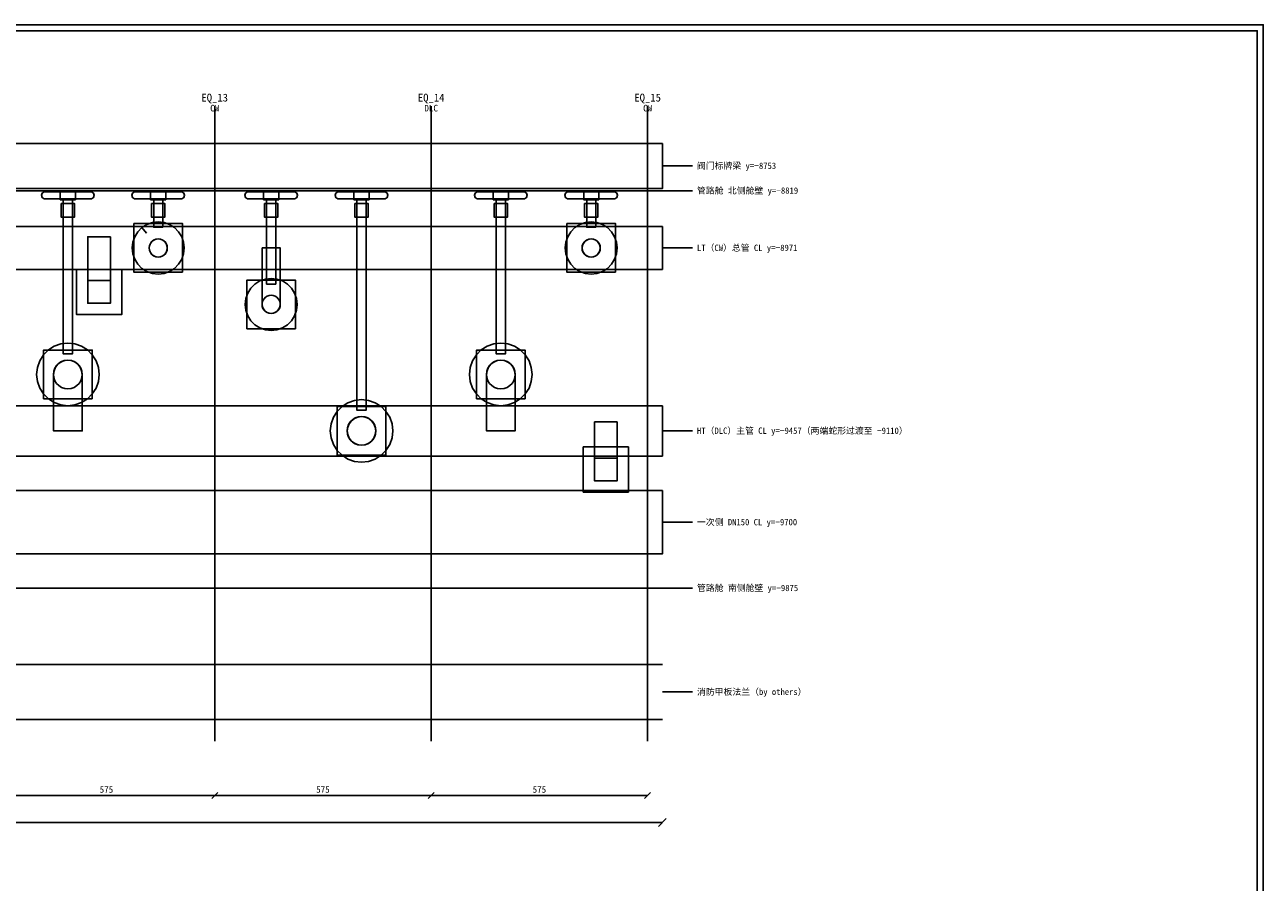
# Model space of a CAD drawing. Header units: metres. Extents: x 8 to 833, y 8 to 586.
# Tile 4 of 4: x 422 to 833, y 301 to 586. Entities that reach past the tile are written whole.
import ezdxf
from ezdxf.enums import TextEntityAlignment as Align

# ---------------------------------------------------------------- set-up
doc = ezdxf.new("R2010")
doc.units = ezdxf.units.M
for name, color, linetype in [('CL', 1, 'Continuous'), ('DECK-QC', 3, 'Continuous'), ('DIM', 7, 'Continuous'), ('FLANGE', 30, 'Continuous'), ('FRAME', 7, 'Continuous'), ('GRID', 252, 'Continuous'), ('PIPE-HT', 6, 'Continuous'), ('PIPE-LT', 4, 'Continuous'), ('STEEL', 9, 'Continuous'), ('SUPPORT', 8, 'Continuous'), ('TEXT', 7, 'Continuous'), ('VALVE', 2, 'Continuous')]:
    doc.layers.add(name, color=color, linetype=linetype)
doc.styles.add('CN', font='simsun.ttc')

msp = doc.modelspace()

# ---------------------------------------------------------------- linework, layer by layer
at = {"layer": 'CL'}
for points in [[(484.88, 348), (484.88, 559)], [(556.75, 348), (556.75, 559)], [(628.62, 348), (628.62, 559)]]:
    msp.add_lwpolyline(points, dxfattribs=at)
at = {"layer": 'DECK-QC'}
for points in [[(458.33, 515.6), (459.36, 517.24), (460.73, 518.61), (462.37, 519.64), (464.2, 520.28), (466.12, 520.5), (468.05, 520.28), (469.88, 519.64), (471.52, 518.61), (472.89, 517.24), (473.92, 515.6), (474.56, 513.78), (474.78, 511.85), (474.56, 509.93), (473.92, 508.1), (472.89, 506.46), (471.52, 505.09), (469.88, 504.06), (468.05, 503.42), (466.12, 503.2), (464.2, 503.42), (462.37, 504.06), (460.73, 505.09), (459.36, 506.46), (458.33, 508.1), (457.69, 509.93), (457.48, 511.85), (457.69, 513.78), (458.33, 515.6)], [(462.21, 516.76), (462.21, 516.76), (460.73, 518.61), (462.21, 516.76)], [(602.08, 515.6), (603.11, 517.24), (604.48, 518.61), (606.12, 519.64), (607.95, 520.28), (609.88, 520.5), (611.8, 520.28), (613.63, 519.64), (615.27, 518.61), (616.64, 517.24), (617.67, 515.6), (618.31, 513.78), (618.52, 511.85), (618.31, 509.93), (617.67, 508.1), (616.64, 506.46), (615.27, 505.09), (613.63, 504.06), (611.8, 503.42), (609.88, 503.2), (607.95, 503.42), (606.12, 504.06), (604.48, 505.09), (603.11, 506.46), (602.08, 508.1), (601.44, 509.93), (601.23, 511.85), (601.44, 513.78), (602.08, 515.6)], [(463.76, 513.74), (463.4, 513.16), (463.18, 512.52), (463.1, 511.85), (463.18, 511.18), (463.4, 510.54), (463.76, 509.96), (464.24, 509.49), (464.81, 509.13), (465.45, 508.9), (466.12, 508.83), (466.8, 508.9), (467.44, 509.13), (468.01, 509.49), (468.49, 509.96), (468.85, 510.54), (469.07, 511.18), (469.15, 511.85), (469.07, 512.52), (468.85, 513.16), (468.49, 513.74), (468.01, 514.22), (467.44, 514.58), (466.8, 514.8), (466.12, 514.88), (465.45, 514.8), (464.81, 514.58), (464.24, 514.22), (463.76, 513.74)], [(607.51, 513.74), (607.15, 513.16), (606.93, 512.52), (606.85, 511.85), (606.93, 511.18), (607.15, 510.54), (607.51, 509.96), (607.99, 509.49), (608.56, 509.13), (609.2, 508.9), (609.88, 508.83), (610.55, 508.9), (611.19, 509.13), (611.76, 509.49), (612.24, 509.96), (612.6, 510.54), (612.82, 511.18), (612.9, 511.85), (612.82, 512.52), (612.6, 513.16), (612.24, 513.74), (611.76, 514.22), (611.19, 514.58), (610.55, 514.8), (609.88, 514.88), (609.2, 514.8), (608.56, 514.58), (607.99, 514.22), (607.51, 513.74)], [(495.83, 496.85), (496.86, 498.49), (498.23, 499.86), (499.87, 500.89), (501.7, 501.53), (503.62, 501.75), (505.55, 501.53), (507.38, 500.89), (509.02, 499.86), (510.39, 498.49), (511.42, 496.85), (512.06, 495.03), (512.27, 493.1), (512.06, 491.18), (511.42, 489.35), (510.39, 487.71), (509.02, 486.34), (507.38, 485.31), (505.55, 484.67), (503.62, 484.45), (501.7, 484.67), (499.87, 485.31), (498.23, 486.34), (496.86, 487.71), (495.83, 489.35), (495.19, 491.18), (494.98, 493.1), (495.19, 495.03), (495.83, 496.85)], [(501.26, 494.99), (500.9, 494.41), (500.68, 493.77), (500.6, 493.1), (500.68, 492.43), (500.9, 491.79), (501.26, 491.21), (501.74, 490.74), (502.31, 490.38), (502.95, 490.15), (503.62, 490.08), (504.3, 490.15), (504.94, 490.38), (505.51, 490.74), (505.99, 491.21), (506.35, 491.79), (506.57, 492.43), (506.65, 493.1), (506.57, 493.77), (506.35, 494.41), (505.99, 494.99), (505.51, 495.47), (504.94, 495.83), (504.3, 496.05), (503.62, 496.13), (502.95, 496.05), (502.31, 495.83), (501.74, 495.47), (501.26, 494.99)], [(426, 472.16), (426.77, 474.36), (428, 476.33), (429.65, 477.97), (431.62, 479.21), (433.81, 479.98), (436.12, 480.24), (438.44, 479.98), (440.63, 479.21), (442.6, 477.97), (444.25, 476.33), (445.48, 474.36), (446.25, 472.16), (446.51, 469.85), (446.25, 467.54), (445.48, 465.34), (444.25, 463.37), (442.6, 461.73), (440.63, 460.49), (438.44, 459.72), (436.12, 459.46), (433.81, 459.72), (431.62, 460.49), (429.65, 461.73), (428, 463.37), (426.77, 465.34), (426, 467.54), (425.74, 469.85), (426, 472.16)], [(569.75, 472.16), (570.52, 474.36), (571.75, 476.33), (573.4, 477.97), (575.37, 479.21), (577.56, 479.98), (579.88, 480.24), (582.19, 479.98), (584.38, 479.21), (586.35, 477.97), (588, 476.33), (589.23, 474.36), (590, 472.16), (590.26, 469.85), (590, 467.54), (589.23, 465.34), (588, 463.37), (586.35, 461.73), (584.38, 460.49), (582.19, 459.72), (579.88, 459.46), (577.56, 459.72), (575.37, 460.49), (573.4, 461.73), (571.75, 463.37), (570.52, 465.34), (569.75, 467.54), (569.49, 469.85), (569.75, 472.16)], [(432.4, 472.82), (431.83, 471.92), (431.48, 470.91), (431.36, 469.85), (431.48, 468.79), (431.83, 467.78), (432.4, 466.88), (433.16, 466.13), (434.06, 465.56), (435.07, 465.21), (436.12, 465.09), (437.18, 465.21), (438.19, 465.56), (439.09, 466.13), (439.85, 466.88), (440.42, 467.78), (440.77, 468.79), (440.89, 469.85), (440.77, 470.91), (440.42, 471.92), (439.85, 472.82), (439.09, 473.57), (438.19, 474.14), (437.18, 474.49), (436.12, 474.61), (435.07, 474.49), (434.06, 474.14), (433.16, 473.57), (432.4, 472.82)], [(576.15, 472.82), (575.58, 471.92), (575.23, 470.91), (575.11, 469.85), (575.23, 468.79), (575.58, 467.78), (576.15, 466.88), (576.91, 466.13), (577.81, 465.56), (578.82, 465.21), (579.88, 465.09), (580.93, 465.21), (581.94, 465.56), (582.84, 466.13), (583.6, 466.88), (584.17, 467.78), (584.52, 468.79), (584.64, 469.85), (584.52, 470.91), (584.17, 471.92), (583.6, 472.82), (582.84, 473.57), (581.94, 474.14), (580.93, 474.49), (579.88, 474.61), (578.82, 474.49), (577.81, 474.14), (576.91, 473.57), (576.15, 472.82)], [(523.5, 453.41), (524.27, 455.61), (525.5, 457.58), (527.15, 459.22), (529.12, 460.46), (531.31, 461.23), (533.62, 461.49), (535.94, 461.23), (538.13, 460.46), (540.1, 459.22), (541.75, 457.58), (542.98, 455.61), (543.75, 453.41), (544.01, 451.1), (543.75, 448.79), (542.98, 446.59), (541.75, 444.62), (540.1, 442.98), (538.13, 441.74), (535.94, 440.97), (533.62, 440.71), (531.31, 440.97), (529.12, 441.74), (527.15, 442.98), (525.5, 444.62), (524.27, 446.59), (523.5, 448.79), (523.24, 451.1), (523.5, 453.41)], [(529.9, 454.07), (529.33, 453.17), (528.98, 452.16), (528.86, 451.1), (528.98, 450.04), (529.33, 449.03), (529.9, 448.13), (530.66, 447.38), (531.56, 446.81), (532.57, 446.46), (533.62, 446.34), (534.68, 446.46), (535.69, 446.81), (536.59, 447.38), (537.35, 448.13), (537.92, 449.03), (538.27, 450.04), (538.39, 451.1), (538.27, 452.16), (537.92, 453.17), (537.35, 454.07), (536.59, 454.82), (535.69, 455.39), (534.68, 455.74), (533.62, 455.86), (532.57, 455.74), (531.56, 455.39), (530.66, 454.82), (529.9, 454.07)]]:
    msp.add_lwpolyline(points, close=True, dxfattribs=at)
at = {"layer": 'DIM'}
for points in [[(633.5, 539.12), (643.5, 539.12)], [(633.5, 530.88), (643.5, 530.88)], [(633.5, 511.88), (643.5, 511.88)], [(633.5, 451.12), (643.5, 451.12)], [(633.5, 420.75), (643.5, 420.75)], [(633.5, 398.88), (643.5, 398.88)], [(633.5, 364.38), (643.5, 364.38)], [(413, 330), (484.88, 330)], [(483.88, 329), (485.88, 331)], [(483.88, 329), (485.88, 331)], [(484.88, 330), (556.75, 330)], [(555.75, 329), (557.75, 331)], [(555.75, 329), (557.75, 331)], [(556.75, 330), (628.62, 330)], [(627.62, 329), (629.62, 331)], [(46, 321), (633.5, 321)], [(632.2, 319.7), (634.8, 322.3)]]:
    msp.add_lwpolyline(points, dxfattribs=at)
at = {"layer": 'FLANGE'}
for points in [[(437.62, 527.85), (437.62, 476.69), (434.62, 476.69), (434.62, 527.85), (437.62, 527.85)], [(467.62, 527.85), (467.62, 518.72), (464.62, 518.72), (464.62, 527.85), (467.62, 527.85)], [(505.13, 527.85), (505.13, 499.84), (502.13, 499.84), (502.13, 527.85), (505.13, 527.85)], [(535.12, 527.85), (535.12, 457.94), (532.12, 457.94), (532.12, 527.85), (535.12, 527.85)], [(581.38, 527.85), (581.38, 476.69), (578.38, 476.69), (578.38, 527.85), (581.38, 527.85)], [(611.38, 527.85), (611.38, 518.72), (608.38, 518.72), (608.38, 527.85), (611.38, 527.85)]]:
    msp.add_lwpolyline(points, close=True, dxfattribs=at)
at = {"layer": 'FRAME'}
for points in [[(8, 8), (833, 8), (833, 586), (8, 586)], [(10, 10), (831, 10), (831, 584), (10, 584)]]:
    msp.add_lwpolyline(points, close=True, dxfattribs=at)
at = {"layer": 'GRID'}
for points in [[(46, 530.88), (633.5, 530.88)], [(46, 398.88), (633.5, 398.88)], [(46, 373.5), (633.5, 373.5)], [(46, 355.25), (633.5, 355.25)]]:
    msp.add_lwpolyline(points, dxfattribs=at)
at = {"layer": 'PIPE-HT'}
for points in [[(431.38, 469.85), (431.54, 471.08), (432.01, 472.22), (432.77, 473.21), (433.75, 473.96), (434.9, 474.44), (436.12, 474.6), (437.35, 474.44), (438.5, 473.96), (439.48, 473.21), (440.24, 472.22), (440.71, 471.08), (440.88, 469.85), (440.88, 451.1), (431.38, 451.1), (431.38, 469.85)], [(575.12, 469.85), (575.29, 471.08), (575.76, 472.22), (576.52, 473.21), (577.5, 473.96), (578.65, 474.44), (579.88, 474.6), (581.1, 474.44), (582.25, 473.96), (583.23, 473.21), (583.99, 472.22), (584.46, 471.08), (584.62, 469.85), (584.62, 451.1), (575.12, 451.1), (575.12, 469.85)], [(633.5, 459.46), (633.5, 442.74), (46, 442.74), (46, 459.46), (633.5, 459.46)], [(633.5, 459.46), (633.5, 442.74), (46, 442.74), (46, 459.46), (633.5, 459.46)], [(536.98, 447.74), (536, 446.99), (534.85, 446.51), (533.62, 446.35), (532.4, 446.51), (531.25, 446.99), (530.27, 447.74), (529.51, 448.72), (529.04, 449.87), (528.88, 451.1), (529.04, 452.33), (529.51, 453.47), (530.27, 454.46), (531.25, 455.21), (532.4, 455.69), (533.62, 455.85), (534.85, 455.69), (536, 455.21), (536.98, 454.46), (537.74, 453.47), (538.21, 452.33), (538.38, 451.1), (538.21, 449.87), (537.74, 448.72), (536.98, 447.74)], [(633.5, 431.27), (633.5, 410.23), (46, 410.23), (46, 431.27), (633.5, 431.27)], [(633.5, 431.27), (633.5, 410.23), (46, 410.23), (46, 431.27), (633.5, 431.27)]]:
    msp.add_lwpolyline(points, close=True, dxfattribs=at)
at = {"layer": 'PIPE-LT'}
for points in [[(633.5, 518.97), (633.5, 504.72), (46, 504.72), (46, 518.97), (633.5, 518.97)], [(633.5, 518.97), (633.5, 504.72), (46, 504.72), (46, 518.97), (633.5, 518.97)], [(468.25, 509.73), (467.62, 509.25), (466.9, 508.95), (466.12, 508.85), (465.35, 508.95), (464.62, 509.25), (464, 509.73), (463.53, 510.35), (463.23, 511.07), (463.12, 511.85), (463.23, 512.63), (463.53, 513.35), (464, 513.97), (464.62, 514.45), (465.35, 514.75), (466.12, 514.85), (466.9, 514.75), (467.62, 514.45), (468.25, 513.97), (468.72, 513.35), (469.02, 512.63), (469.12, 511.85), (469.02, 511.07), (468.72, 510.35), (468.25, 509.73)], [(612, 509.73), (611.38, 509.25), (610.65, 508.95), (609.88, 508.85), (609.1, 508.95), (608.38, 509.25), (607.75, 509.73), (607.28, 510.35), (606.98, 511.07), (606.88, 511.85), (606.98, 512.63), (607.28, 513.35), (607.75, 513.97), (608.38, 514.45), (609.1, 514.75), (609.88, 514.85), (610.65, 514.75), (611.38, 514.45), (612, 513.97), (612.47, 513.35), (612.77, 512.63), (612.88, 511.85), (612.77, 511.07), (612.47, 510.35), (612, 509.73)], [(500.62, 511.85), (506.62, 511.85), (506.62, 493.1), (506.52, 492.32), (506.22, 491.6), (505.75, 490.98), (505.12, 490.5), (504.4, 490.2), (503.62, 490.1), (502.85, 490.2), (502.12, 490.5), (501.5, 490.98), (501.03, 491.6), (500.73, 492.32), (500.62, 493.24), (500.62, 511.85)]]:
    msp.add_lwpolyline(points, close=True, dxfattribs=at)
at = {"layer": 'STEEL'}
for points in [[(633.5, 546.6), (633.5, 531.6), (46, 531.6), (46, 546.6), (633.5, 546.6)], [(433.88, 526.6), (438.38, 526.6), (438.38, 522.1), (433.88, 522.1), (433.88, 526.6)], [(463.88, 526.6), (468.37, 526.6), (468.37, 522.1), (463.88, 522.1), (463.88, 526.6)], [(501.38, 526.6), (505.88, 526.6), (505.88, 522.1), (501.38, 522.1), (501.38, 526.6)], [(531.38, 526.6), (535.88, 526.6), (535.88, 522.1), (531.38, 522.1), (531.38, 526.6)], [(577.62, 526.6), (582.12, 526.6), (582.12, 522.1), (577.62, 522.1), (577.62, 526.6)], [(607.62, 526.6), (612.12, 526.6), (612.12, 522.1), (607.62, 522.1), (607.62, 526.6)]]:
    msp.add_lwpolyline(points, close=True, dxfattribs=at)
at = {"layer": 'SUPPORT'}
for points in [[(450.25, 515.6), (450.25, 493.5), (442.75, 493.5), (442.75, 515.6), (450.25, 515.6)], [(450.25, 515.6), (450.25, 493.5), (442.75, 493.5), (442.75, 515.6), (450.25, 515.6)], [(454, 504.75), (454, 489.75), (439, 489.75), (439, 504.75), (454, 504.75)], [(450.25, 501), (450.25, 493.5), (442.75, 493.5), (442.75, 501), (450.25, 501)], [(618.5, 454.1), (618.5, 434.5), (611, 434.5), (611, 454.1), (618.5, 454.1)], [(618.5, 454.1), (618.5, 434.5), (611, 434.5), (611, 454.1), (618.5, 454.1)], [(622.25, 445.75), (622.25, 430.75), (607.25, 430.75), (607.25, 445.75), (622.25, 445.75)], [(618.5, 442), (618.5, 434.5), (611, 434.5), (611, 442), (618.5, 442)]]:
    msp.add_lwpolyline(points, close=True, dxfattribs=at)
at = {"layer": 'VALVE'}
for points in [[(428.24, 528.16), (427.61, 528.62), (427.38, 529.35), (427.61, 530.09), (428.24, 530.54), (444.01, 530.54), (444.64, 530.09), (444.88, 529.35), (444.64, 528.62), (444.01, 528.16), (428.24, 528.16)], [(438.62, 530.85), (438.62, 527.85), (433.62, 527.85), (433.62, 530.85), (438.62, 530.85)], [(458.24, 528.16), (457.61, 528.62), (457.37, 529.35), (457.61, 530.09), (458.24, 530.54), (474.01, 530.54), (474.64, 530.09), (474.88, 529.35), (474.64, 528.62), (474.01, 528.16), (458.24, 528.16)], [(468.63, 530.85), (468.63, 527.85), (463.62, 527.85), (463.62, 530.85), (468.63, 530.85)], [(495.74, 528.16), (495.11, 528.62), (494.88, 529.35), (495.11, 530.09), (495.74, 530.54), (511.51, 530.54), (512.14, 530.09), (512.38, 529.35), (512.14, 528.62), (511.51, 528.16), (495.74, 528.16)], [(506.12, 530.85), (506.12, 527.85), (501.12, 527.85), (501.12, 530.85), (506.12, 530.85)], [(525.74, 528.16), (525.11, 528.62), (524.88, 529.35), (525.11, 530.09), (525.74, 530.54), (541.51, 530.54), (542.14, 530.09), (542.38, 529.35), (542.14, 528.62), (541.51, 528.16), (525.74, 528.16)], [(536.12, 530.85), (536.12, 527.85), (531.12, 527.85), (531.12, 530.85), (536.12, 530.85)], [(571.99, 528.16), (571.36, 528.62), (571.12, 529.35), (571.36, 530.09), (571.99, 530.54), (587.76, 530.54), (588.39, 530.09), (588.62, 529.35), (588.39, 528.62), (587.76, 528.16), (571.99, 528.16)], [(582.38, 530.85), (582.38, 527.85), (577.38, 527.85), (577.38, 530.85), (582.38, 530.85)], [(601.99, 528.16), (601.36, 528.62), (601.12, 529.35), (601.36, 530.09), (601.99, 530.54), (617.76, 530.54), (618.39, 530.09), (618.62, 529.35), (618.39, 528.62), (617.76, 528.16), (601.99, 528.16)], [(612.38, 530.85), (612.38, 527.85), (607.38, 527.85), (607.38, 530.85), (612.38, 530.85)], [(474.2, 503.78), (458.05, 503.78), (458.05, 519.93), (474.2, 519.93), (474.2, 503.78)], [(617.95, 503.78), (601.8, 503.78), (601.8, 519.93), (617.95, 519.93), (617.95, 503.78)], [(511.7, 485.03), (495.55, 485.03), (495.55, 501.18), (511.7, 501.18), (511.7, 485.03)], [(444.2, 461.78), (428.05, 461.78), (428.05, 477.93), (444.2, 477.93), (444.2, 461.78)], [(587.95, 461.78), (571.8, 461.78), (571.8, 477.93), (587.95, 477.93), (587.95, 461.78)], [(541.7, 443.03), (525.55, 443.03), (525.55, 459.18), (541.7, 459.18), (541.7, 443.03)]]:
    msp.add_lwpolyline(points, close=True, dxfattribs=at)

# ---------------------------------------------------------------- texts
at = {"layer": 'DIM', "style": 'CN'}
for s, p in [('阀门标牌梁 y=−8753', (645, 538.12)), ('管路舱 北侧舱壁 y=−8819', (645, 529.88)), ('LT（CW）总管 CL y=−8971', (645, 510.88)), ('HT（DLC）主管 CL y=−9457（两端蛇形过渡至 −9110）', (645, 450.12)), ('一次侧 DN150 CL y=−9700', (645, 419.75)), ('管路舱 南侧舱壁 y=−9875', (645, 397.88)), ('消防甲板法兰（by others）', (645, 363.38))]:
    msp.add_text(s, height=2.1, dxfattribs=at).set_placement(p)
for p in [(448.94, 330.9), (520.81, 330.9), (592.69, 330.9)]:
    msp.add_text('575', height=2.2, dxfattribs=at).set_placement(p, align=Align.CENTER)
at = {"layer": 'TEXT', "style": 'CN'}
for s, height, p in [('EQ_13', 2.6, (484.88, 560.5)), ('CW', 2.2, (484.88, 557.2)), ('EQ_14', 2.6, (556.75, 560.5)), ('DLC', 2.2, (556.75, 557.2)), ('EQ_15', 2.6, (628.62, 560.5)), ('CW', 2.2, (628.62, 557.2))]:
    msp.add_text(s, height=height, dxfattribs=at).set_placement(p, align=Align.CENTER)

doc.saveas('drawing.dxf')
